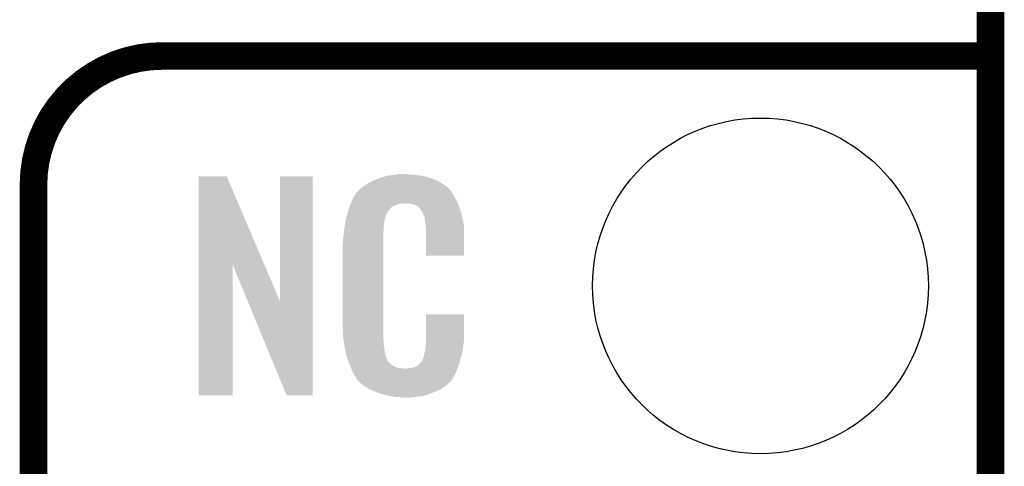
# Model space of a CAD drawing. Extents: x -0.05 to 0.95, y -0.15 to 1.54.
# Tile 22 of 33: x 0.74 to 0.95, y 0.66 to 0.76. Entities that reach past the tile are written whole.
import ezdxf

# ---------------------------------------------------------------- set-up
doc = ezdxf.new("R2010")
doc.units = 0
doc.layers.get('0').update_dxf_attribs({"linetype": 'CONTINUOUS'})
for name, color, linetype in [('PRESSURE_25_CLICK_V100A_GKO', 5, 'CONTINUOUS'), ('PRESSURE_25_CLICK_V100A_GTO', 14, 'CONTINUOUS'), ('PRESSURE_25_CLICK_V100A_GTS', 12, 'CONTINUOUS')]:
    doc.layers.add(name, color=color, linetype=linetype)

# ---------------------------------------------------------------- blocks, each defined once
blk = doc.blocks.new('ROUND_37')
blk.add_circle((0, 0), 0.0365)

msp = doc.modelspace()

# ---------------------------------------------------------------- linework, layer by layer
at = {"layer": 'PRESSURE_25_CLICK_V100A_GKO', "const_width": 0.006}
msp.add_lwpolyline([(0.95, -0.05), (0.95, 1.45)], dxfattribs=at)
at = {"layer": 'PRESSURE_25_CLICK_V100A_GTO', "const_width": 0.006}
msp.add_lwpolyline([(0.77, 0.75, 0.414214), (0.742, 0.722)], format="xyb", dxfattribs=at)
for points in [[(0.77, 0.75), (0.95, 0.75)], [(0.742, -0.022), (0.742, 0.722)]]:
    msp.add_lwpolyline(points, dxfattribs=at)
at = {"layer": 'PRESSURE_25_CLICK_V100A_GTO'}
for points in [[(0.7779, 0.7046), (0.7779, 0.7238), (0.79219, 0.7046), (0.784, 0.7238)], [(0.7779, 0.7238), (0.7779, 0.7238), (0.784, 0.7238), (0.7779, 0.7238)], [(0.7956, 0.6966), (0.7956, 0.7238), (0.8027, 0.6966), (0.8027, 0.7238)], [(0.7956, 0.7238), (0.7956, 0.7238), (0.8027, 0.7238), (0.7956, 0.7238)], [(0.8161, 0.723), (0.8171, 0.7234), (0.82941, 0.723), (0.82844, 0.7234)], [(0.8171, 0.7234), (0.8174, 0.7235), (0.82844, 0.7234), (0.8282, 0.7235)], [(0.8174, 0.7235), (0.818, 0.7237), (0.8282, 0.7235), (0.82745, 0.7237)], [(0.818, 0.7237), (0.81867, 0.7239), (0.82745, 0.7237), (0.8267, 0.7239)], [(0.81867, 0.7239), (0.819, 0.724), (0.8267, 0.7239), (0.8259, 0.724)], [(0.819, 0.724), (0.8202, 0.7241), (0.8259, 0.724), (0.8251, 0.7241)], [(0.8202, 0.7241), (0.8208, 0.7242), (0.8251, 0.7241), (0.8245, 0.7242)], [(0.8208, 0.7242), (0.8214, 0.7243), (0.8239, 0.7242), (0.8234, 0.7243)], [(0.8128, 0.7209), (0.81337, 0.7214), (0.83253, 0.7209), (0.8321, 0.7214)], [(0.81337, 0.7214), (0.8136, 0.7216), (0.8321, 0.7214), (0.83182, 0.7216)], [(0.8136, 0.7216), (0.81407, 0.7219), (0.83182, 0.7216), (0.8314, 0.7219)], [(0.81407, 0.7219), (0.8147, 0.7223), (0.8314, 0.7219), (0.83073, 0.7223)], [(0.8147, 0.7223), (0.8157, 0.7228), (0.83073, 0.7223), (0.8299, 0.7228)], [(0.8157, 0.7228), (0.8161, 0.723), (0.8299, 0.7228), (0.82941, 0.723)], [(0.8112, 0.7186), (0.81155, 0.7192), (0.83393, 0.7186), (0.8336, 0.7192)], [(0.81155, 0.7192), (0.81208, 0.7201), (0.8336, 0.7192), (0.8331, 0.7201)], [(0.81208, 0.7201), (0.8122, 0.7203), (0.8331, 0.7201), (0.83295, 0.7203)], [(0.8122, 0.7203), (0.8122, 0.7204), (0.83295, 0.7203), (0.83288, 0.7204)], [(0.8122, 0.7204), (0.8124, 0.7204), (0.83288, 0.7204), (0.83287, 0.7204)], [(0.8124, 0.7204), (0.81248, 0.7205), (0.83287, 0.7204), (0.8328, 0.7205)], [(0.81248, 0.7205), (0.81264, 0.7207), (0.8328, 0.7205), (0.8327, 0.7207)], [(0.81264, 0.7207), (0.8128, 0.7209), (0.8327, 0.7207), (0.83253, 0.7209)], [(0.81057, 0.7169), (0.81072, 0.7173), (0.8196, 0.7169), (0.8201, 0.7173)], [(0.81072, 0.7173), (0.81094, 0.7179), (0.8201, 0.7173), (0.8216, 0.7179)], [(0.81094, 0.7179), (0.81102, 0.7181), (0.83427, 0.7179), (0.8342, 0.7181)], [(0.81094, 0.7179), (0.81094, 0.7179), (0.8216, 0.7179), (0.8235, 0.7179)], [(0.81102, 0.7181), (0.8112, 0.7186), (0.8342, 0.7181), (0.83393, 0.7186)], [(0.8242, 0.7178), (0.8235, 0.7179), (0.83431, 0.7178), (0.83427, 0.7179)], [(0.8247, 0.7177), (0.8242, 0.7178), (0.83434, 0.7177), (0.83431, 0.7178)], [(0.8257, 0.7172), (0.8247, 0.7177), (0.83452, 0.7172), (0.83434, 0.7177)], [(0.8258, 0.717), (0.8257, 0.7172), (0.83459, 0.717), (0.83452, 0.7172)], [(0.82606, 0.7167), (0.8258, 0.717), (0.8347, 0.7167), (0.83459, 0.717)], [(0.8099, 0.7147), (0.81011, 0.7154), (0.81841, 0.7147), (0.8186, 0.7154)], [(0.81011, 0.7154), (0.81038, 0.7163), (0.8186, 0.7154), (0.8191, 0.7163)], [(0.81038, 0.7163), (0.8105, 0.7167), (0.8191, 0.7163), (0.8195, 0.7167)], [(0.8105, 0.7167), (0.81057, 0.7169), (0.8195, 0.7167), (0.8196, 0.7169)], [(0.8264, 0.7163), (0.82606, 0.7167), (0.83482, 0.7163), (0.8347, 0.7167)], [(0.8268, 0.7154), (0.8264, 0.7163), (0.83508, 0.7154), (0.83482, 0.7163)], [(0.82696, 0.715), (0.8268, 0.7154), (0.8352, 0.715), (0.83508, 0.7154)], [(0.827, 0.7149), (0.82696, 0.715), (0.83522, 0.7149), (0.8352, 0.715)], [(0.827, 0.7146), (0.827, 0.7149), (0.83528, 0.7146), (0.83522, 0.7149)], [(0.8095, 0.7119), (0.80959, 0.7127), (0.8181, 0.7119), (0.8181, 0.7127)], [(0.80959, 0.7127), (0.8096, 0.7128), (0.8181, 0.7127), (0.81812, 0.7128)], [(0.8096, 0.7128), (0.80966, 0.7132), (0.81812, 0.7128), (0.8182, 0.7132)], [(0.80966, 0.7132), (0.80974, 0.7137), (0.8182, 0.7132), (0.8182, 0.7137)], [(0.80974, 0.7137), (0.80981, 0.7141), (0.8182, 0.7137), (0.8183, 0.7141)], [(0.80981, 0.7141), (0.80984, 0.7143), (0.8183, 0.7141), (0.8183, 0.7143)], [(0.80984, 0.7143), (0.8099, 0.7147), (0.8183, 0.7143), (0.81841, 0.7147)], [(0.8271, 0.7141), (0.827, 0.7146), (0.83537, 0.7141), (0.83528, 0.7146)], [(0.8272, 0.7134), (0.8271, 0.7141), (0.8355, 0.7134), (0.83537, 0.7141)], [(0.82724, 0.7129), (0.8272, 0.7134), (0.8356, 0.7129), (0.8355, 0.7134)], [(0.8273, 0.7121), (0.82724, 0.7129), (0.8356, 0.7121), (0.8356, 0.7129)], [(0.8093, 0.7103), (0.8094, 0.711), (0.818, 0.7103), (0.818, 0.711)], [(0.8094, 0.711), (0.80941, 0.7111), (0.818, 0.711), (0.818, 0.7111)], [(0.80941, 0.7111), (0.8095, 0.7119), (0.818, 0.7111), (0.8181, 0.7119)], [(0.8273, 0.7066), (0.8273, 0.7121), (0.8356, 0.7066), (0.8356, 0.7121)], [(0.8092, 0.7091), (0.8093, 0.7096), (0.818, 0.7091), (0.818, 0.7096)], [(0.8092, 0.6914), (0.8092, 0.7091), (0.818, 0.6914), (0.818, 0.7091)], [(0.8093, 0.7096), (0.8093, 0.7103), (0.818, 0.7096), (0.818, 0.7103)], [(0.7779, 0.6762), (0.7779, 0.7046), (0.7853, 0.6762), (0.7853, 0.7046)], [(0.78859, 0.6966), (0.7853, 0.7046), (0.7956, 0.6966), (0.79219, 0.7046)], [(0.797, 0.6762), (0.78859, 0.6966), (0.8027, 0.6762), (0.8027, 0.6966)], [(0.8273, 0.6883), (0.8273, 0.6938), (0.8356, 0.6883), (0.8356, 0.6938)], [(0.8273, 0.6938), (0.8273, 0.6938), (0.8356, 0.6938), (0.8273, 0.6938)], [(0.80929, 0.6889), (0.8092, 0.6914), (0.818, 0.6889), (0.818, 0.6914)], [(0.8093, 0.6887), (0.80929, 0.6889), (0.81803, 0.6887), (0.818, 0.6889)], [(0.80939, 0.6882), (0.8093, 0.6887), (0.8181, 0.6882), (0.81803, 0.6887)], [(0.80954, 0.6873), (0.80939, 0.6882), (0.8181, 0.6873), (0.8181, 0.6882)], [(0.8097, 0.6864), (0.80954, 0.6873), (0.81824, 0.6864), (0.8181, 0.6873)], [(0.8272, 0.687), (0.82727, 0.6876), (0.83542, 0.687), (0.8355, 0.6876)], [(0.8272, 0.6865), (0.8272, 0.687), (0.83535, 0.6865), (0.83542, 0.687)], [(0.82727, 0.6876), (0.8273, 0.6878), (0.8355, 0.6876), (0.83553, 0.6878)], [(0.8273, 0.6878), (0.8273, 0.6883), (0.83553, 0.6878), (0.8356, 0.6883)], [(0.8099, 0.6854), (0.8097, 0.6864), (0.8184, 0.6854), (0.81824, 0.6864)], [(0.81008, 0.6845), (0.8099, 0.6854), (0.8186, 0.6845), (0.8184, 0.6854)], [(0.8268, 0.6844), (0.827, 0.6854), (0.8349, 0.6844), (0.83514, 0.6854)], [(0.827, 0.6855), (0.8271, 0.6857), (0.83516, 0.6855), (0.83521, 0.6857)], [(0.827, 0.6854), (0.827, 0.6855), (0.83514, 0.6854), (0.83516, 0.6855)], [(0.8271, 0.686), (0.82712, 0.6861), (0.83528, 0.686), (0.8353, 0.6861)], [(0.8271, 0.6857), (0.8271, 0.686), (0.83521, 0.6857), (0.83528, 0.686)], [(0.82712, 0.6861), (0.8272, 0.6865), (0.8353, 0.6861), (0.83535, 0.6865)], [(0.8101, 0.6844), (0.81008, 0.6845), (0.81865, 0.6844), (0.8186, 0.6845)], [(0.81039, 0.6837), (0.8101, 0.6844), (0.819, 0.6837), (0.81865, 0.6844)], [(0.81043, 0.6836), (0.81039, 0.6837), (0.8191, 0.6836), (0.819, 0.6837)], [(0.81051, 0.6834), (0.81043, 0.6836), (0.8192, 0.6834), (0.8191, 0.6836)], [(0.81059, 0.6832), (0.81051, 0.6834), (0.8195, 0.6832), (0.8192, 0.6834)], [(0.81072, 0.6829), (0.81059, 0.6832), (0.8198, 0.6829), (0.8195, 0.6832)], [(0.8108, 0.6827), (0.81072, 0.6829), (0.8201, 0.6827), (0.8198, 0.6829)], [(0.81088, 0.6825), (0.8108, 0.6827), (0.8204, 0.6825), (0.8201, 0.6827)], [(0.8254, 0.6826), (0.8257, 0.6829), (0.8344, 0.6826), (0.83448, 0.6829)], [(0.8258, 0.6829), (0.8259, 0.6831), (0.83448, 0.6829), (0.83454, 0.6831)], [(0.8259, 0.6831), (0.8263, 0.6835), (0.83454, 0.6831), (0.83465, 0.6835)], [(0.8263, 0.6835), (0.8268, 0.6844), (0.83465, 0.6835), (0.8349, 0.6844)], [(0.81099, 0.6822), (0.81088, 0.6825), (0.821, 0.6822), (0.8204, 0.6825)], [(0.81107, 0.682), (0.81099, 0.6822), (0.8228, 0.682), (0.821, 0.6822)], [(0.8113, 0.6814), (0.81107, 0.682), (0.83391, 0.6814), (0.83415, 0.682)], [(0.81158, 0.6809), (0.8113, 0.6814), (0.8337, 0.6809), (0.83391, 0.6814)], [(0.8118, 0.6805), (0.81158, 0.6809), (0.83346, 0.6805), (0.8337, 0.6809)], [(0.8232, 0.682), (0.8235, 0.6821), (0.83415, 0.682), (0.83419, 0.6821)], [(0.8239, 0.6821), (0.8249, 0.6823), (0.83419, 0.6821), (0.83428, 0.6823)], [(0.8249, 0.6823), (0.8254, 0.6826), (0.83428, 0.6823), (0.8344, 0.6826)], [(0.8122, 0.6799), (0.8118, 0.6805), (0.8331, 0.6799), (0.83346, 0.6805)], [(0.8122, 0.6797), (0.8122, 0.6799), (0.83298, 0.6797), (0.8331, 0.6799)], [(0.8125, 0.6794), (0.8122, 0.6797), (0.8328, 0.6794), (0.83298, 0.6797)], [(0.8127, 0.6792), (0.8125, 0.6794), (0.8327, 0.6792), (0.8328, 0.6794)], [(0.8129, 0.679), (0.8127, 0.6792), (0.83245, 0.679), (0.8327, 0.6792)], [(0.81313, 0.6788), (0.8129, 0.679), (0.8322, 0.6788), (0.83245, 0.679)], [(0.8136, 0.6784), (0.81313, 0.6788), (0.83173, 0.6784), (0.8322, 0.6788)], [(0.81392, 0.6782), (0.8136, 0.6784), (0.8315, 0.6782), (0.83173, 0.6784)], [(0.81504, 0.6775), (0.81392, 0.6782), (0.8305, 0.6775), (0.8315, 0.6782)], [(0.8152, 0.6774), (0.81504, 0.6775), (0.83027, 0.6774), (0.8305, 0.6775)], [(0.81649, 0.6769), (0.8152, 0.6774), (0.8291, 0.6769), (0.83027, 0.6774)], [(0.817, 0.6767), (0.81649, 0.6769), (0.82859, 0.6767), (0.8291, 0.6769)], [(0.8187, 0.6762), (0.817, 0.6767), (0.8273, 0.6762), (0.82859, 0.6767)], [(0.81977, 0.676), (0.8187, 0.6762), (0.8264, 0.676), (0.8273, 0.6762)], [(0.8203, 0.6759), (0.81977, 0.676), (0.8253, 0.6759), (0.8264, 0.676)], [(0.8209, 0.6758), (0.8203, 0.6759), (0.8247, 0.6758), (0.8253, 0.6759)], [(0.822, 0.6757), (0.8216, 0.6758), (0.8241, 0.6757), (0.8247, 0.6758)]]:
    msp.add_solid(points, dxfattribs=at)

# ---------------------------------------------------------------- block references
at = {"layer": 'PRESSURE_25_CLICK_V100A_GTS'}
msp.add_blockref('ROUND_37', (0.9, 0.7), dxfattribs=at)

doc.saveas('drawing.dxf')
